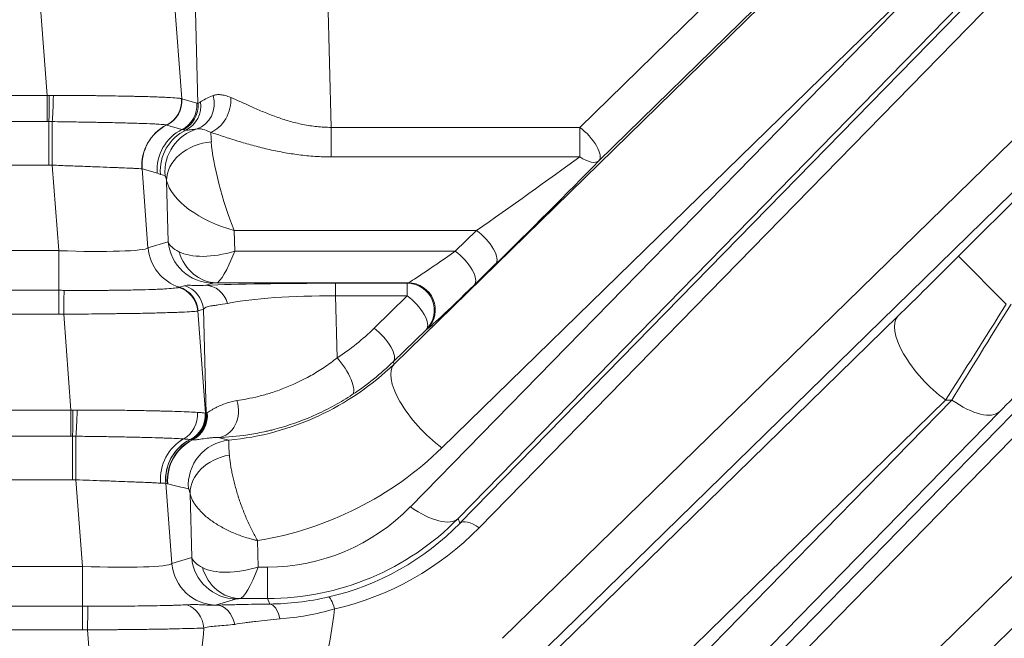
# Model space of a CAD drawing. Header units: millimetres. Extents: x 4 to 836, y 5 to 589.
# Tile 170 of 174: x 675.12 to 686.05, y 375.67 to 382.54. Entities that reach past the tile are written whole.
import ezdxf

# ---------------------------------------------------------------- set-up
doc = ezdxf.new("R2010")
doc.units = ezdxf.units.MM
doc.layers.add('1', color=7, linetype='Continuous', true_color=0xffffff)
doc.styles.add('ideas_simplex', font='simplex.shx')
doc.dimstyles.get("Standard").update_dxf_attribs({"dimtxt": 0.18, "dimasz": 0.18, "dimexe": 0.18, "dimexo": 0.0625, "dimgap": 0.09, "dimtad": 0, "dimtih": 1, "dimtoh": 1, "dimdec": 4, "dimzin": 0, "dimdsep": 46, "dimtxsty": 'Standard', "dimcen": 0.09, "dimadec": 0, "dimazin": 0, "dimtfac": 1, "dimtdec": 4, "dimtofl": 0, "dimtmove": 0, "dimatfit": 3, "dimfxl": 1, "dimtolj": 1, "dimtzin": 0, "dimarcsym": 0})

# ---------------------------------------------------------------- blocks, each defined once
blk = doc.blocks.new('_U13')
at = {"layer": '1', "color": 27, "lineweight": 13}
for p, q in [((654.348915, 333.91075), (672.699261, 414.651708)), ((672.699261, 414.651708), (674.699261, 414.651708))]:
    blk.add_line(p, q, dxfattribs=at)
at = {"layer": '1', "color": 27, "lineweight": 18}
for points in [[(656.964061, 345.417314), (657.113102, 348.459944), (658.144756, 348.225479)], [(656.011084, 341.224244), (655.862043, 338.181614), (654.830389, 338.416079)]]:
    blk.add_solid(points, dxfattribs=at)
at = {"layer": '1', "color": 87, "linetype": 'Continuous', "lineweight": 25, "char_height": 3, "attachment_point": 7, "line_spacing_factor": 1.204819, "style": 'ideas_simplex'}
for s, insert in [('\\W1.4646;n°5', (685.598261, 412.286708)), ('\\W1.1484;M', (676.358261, 412.286708)), ('\\W1.2250;4', (679.928261, 412.286708)), ('\\W0.9923;   DEPTH 6mm', (667.613261, 406.286708))]:
    blk.add_mtext(s, dxfattribs=dict(at, insert=insert))

msp = doc.modelspace()

# ---------------------------------------------------------------- linework, layer by layer
at = {"layer": '1', "color": 143, "linetype": 'Continuous', "lineweight": 13}
for p, q in [((680.006, 376.946), (688.441, 385.582)), ((681.48, 373.387), (693.391, 385.582)), ((688.653, 385.53), (680.218, 376.894)), ((680.478, 375.667), (690.571, 385.53)), ((693.603, 385.53), (681.692, 373.335)), ((690.783, 385.158), (680.69, 375.295)), ((685.539, 379.909), (690.796, 385.166)), ((678.532, 383.029), (678.576, 381.341)), ((681.335, 381.341), (683.062, 383.029)), ((677.098, 381.607), (677.064, 382.88)), ((679.455, 377.127), (685.022, 382.827)), ((684.967, 382.827), (679.805, 377.783)), ((675.424, 381.695), (675.343, 382.773)), ((676.831, 382.808), (676.918, 381.659)), ((679.274, 378.713), (683.337, 382.683)), ((685.552, 382.697), (679.985, 376.997)), ((683.274, 382.657), (681.547, 380.969)), ((683.99, 374.261), (692.378, 382.458)), ((692.59, 382.086), (684.202, 373.889)), ((668.873, 381.695), (675.424, 381.695)), ((675.424, 381.405), (675.424, 381.695)), ((676.918, 381.659), (677.085, 381.611)), ((675.424, 381.405), (668.873, 381.405)), ((675.443, 381.405), (675.443, 380.921)), ((676.92, 381.318), (676.753, 381.367)), ((678.576, 381.341), (681.335, 381.341)), ((678.576, 381.013), (678.576, 381.341)), ((681.335, 381.013), (681.335, 381.341)), ((681.335, 381.013), (678.576, 381.013)), ((675.443, 380.921), (668.855, 380.921)), ((675.552, 379.972), (675.48, 380.921)), ((676.477, 380.881), (676.543, 380.002)), ((676.647, 380.831), (676.479, 380.88)), ((676.732, 380.805), (676.682, 380.819)), ((676.768, 380.071), (676.75, 380.749)), ((680.19, 380.195), (677.5, 380.195)), ((677.5, 380.195), (677.506, 379.965)), ((679.954, 379.965), (680.19, 380.195)), ((676.543, 380.002), (676.768, 380.071)), ((668.746, 379.972), (675.552, 379.972)), ((675.552, 379.972), (675.552, 379.532)), ((677.506, 379.965), (679.954, 379.965)), ((685.539, 379.909), (686.069, 379.379)), ((680.402, 379.824), (680.166, 379.593)), ((676.892, 379.566), (676.948, 379.583)), ((677.264, 379.612), (677.184, 379.587)), ((679.432, 379.615), (677.303, 379.615)), ((678.625, 379.61), (679.421, 379.61)), ((678.625, 379.47), (678.625, 379.61)), ((679.421, 379.61), (679.432, 379.615)), ((679.421, 379.47), (679.421, 379.61)), ((668.746, 379.532), (675.552, 379.532)), ((675.552, 379.267), (675.552, 379.532)), ((679.421, 379.47), (678.625, 379.47)), ((678.625, 379.47), (678.643, 378.782)), ((679.052, 379.11), (679.421, 379.47)), ((677.158, 379.321), (677.101, 379.304)), ((677.188, 378.165), (677.158, 379.321)), ((675.552, 379.267), (668.746, 379.267)), ((675.688, 378.202), (675.608, 379.267)), ((677.096, 379.302), (677.181, 378.167)), ((680.729, 375.201), (684.865, 379.243)), ((679.645, 379.103), (679.633, 379.098)), ((679.633, 379.098), (679.264, 378.738)), ((679.264, 378.738), (679.274, 378.713)), ((680.9, 373.639), (685.465, 378.313)), ((685.395, 378.313), (681.259, 374.271)), ((685.465, 378.313), (685.395, 378.313)), ((668.609, 378.202), (675.688, 378.202)), ((675.688, 377.911), (675.688, 378.202)), ((685.995, 378.183), (681.43, 373.509)), ((675.688, 377.911), (668.609, 377.911)), ((675.706, 377.427), (675.706, 377.911)), ((675.706, 377.427), (668.591, 377.427)), ((675.817, 376.466), (675.744, 377.427)), ((676.741, 377.388), (676.808, 376.496)), ((677.029, 376.563), (677.01, 377.275)), ((679.985, 376.997), (680.006, 376.946)), ((677.76, 376.752), (677.767, 376.458)), ((676.808, 376.496), (677.029, 376.563)), ((668.481, 376.466), (675.817, 376.466)), ((675.817, 376.025), (675.817, 376.466)), ((677.767, 376.458), (677.869, 376.458)), ((677.869, 376.108), (677.869, 376.458)), ((677.525, 376.104), (677.305, 376.037)), ((677.869, 376.108), (677.564, 376.108)), ((677.894, 376.047), (677.869, 376.108)), ((668.481, 376.025), (675.817, 376.025)), ((675.817, 375.761), (675.817, 376.025)), ((675.817, 375.761), (668.481, 375.761)), ((675.947, 374.78), (675.872, 375.76))]:
    msp.add_line(p, q, dxfattribs=at)
for centre, major_axis, ratio, start_param, end_param in [((675.443, 381.674), (-0.002, -0.3), 0.014605, 0.454447, 1.641843), ((675.479, 381.674), (-0.006, -0.3), 0.044184, 0.456381, 1.644893), ((676.617, 381.635), (-0.044, -0.297), 0.993716, 0.611983, 1.798874), ((676.619, 381.635), (-0.068, -0.292), 0.995069, 0.693593, 1.88023), ((676.62, 381.635), (-0.084, -0.288), 0.995643, 0.74778, 1.93418), ((676.835, 381.581), (0.034, -0.298), 0.982269, 0.338228, 1.604787), ((677.003, 381.612), (0.051, -0.296), 0.915327, 0.125659, 1.692709), ((677.238, 381.562), (-0.121, -0.275), 0.688049, 0.568972, 2.263536), ((676.787, 381.586), (-0.084, -0.288), 0.995643, 0.74778, 1.93418), ((676.8, 381.582), (-0.098, -0.284), 0.995471, 0.795333, 1.981733), ((675.48, 380.956), (0.001, -0.5), 0.000077, 3.59751, 4.782202), ((676.973, 380.921), (-0.144, -0.479), 0.995612, 3.899122, 5.085129), ((676.975, 380.921), (-0.14, -0.48), 0.995643, 3.889417, 5.075773), ((677.143, 380.872), (-0.14, -0.48), 0.995643, 3.889373, 5.075773), ((677.178, 380.86), (0.14, 0.48), 0.995643, 0.730359, 1.93418), ((677.229, 380.845), (0.14, 0.48), 0.995643, 0.571952, 1.93418), ((681.335, 381.181), (-0.21, 0.215), 0.402972, 3.170199, 5.103517), ((677.246, 380.79), (-0.491, -0.093), 0.77245, 4.566424, 6.145514), ((677.249, 380.595), (-0.02, 0.75), 0.029238, 5.602995, 5.88071), ((677.5, 380.595), (-0.223, 0.749), 0.167328, 0.629667, 2.08325), ((680.717, 380.595), (-1.051, -0.75), 0.017505, 1.03314, 2.186692), ((680.929, 380.383), (-1.051, -1.05), 0.01851, 1.027137, 2.180688), ((681.335, 381.181), (0.215, -0.209), 0.433312, 5.112171, 6.254136), ((676.752, 380.555), (-0.021, 0.25), 0.087194, 5.596619, 6.249833), ((677.5, 380.595), (-0.744, 0.267), 0.48275, 0.288947, 1.74253), ((680.19, 380.036), (0.21, -0.215), 0.402972, 0.028606, 1.961924), ((675.541, 380.046), (-1.006, 0.038), 0.073389, 1.584419, 3.062485), ((677.04, 380.043), (0.146, -0.478), 0.996014, 4.49794, 5.68434), ((677.513, 380.111), (-0.75, -0.012), 0.344743, 0.106674, 0.57782), ((677.264, 380.111), (-0.146, 0.478), 0.996014, 1.356348, 2.843741), ((677.506, 380.365), (-0.731, -0.292), 0.480074, 0.398667, 1.381103), ((677.303, 380.115), (-0.024, 0.499), 0.878584, 1.845316, 3.086754), ((677.506, 380.365), (-0.213, -0.749), 0.16115, 0.071877, 1.054313), ((680.481, 380.365), (-1.051, -0.75), 0.017505, 0.050704, 1.03314), ((679.954, 379.805), (0.21, -0.215), 0.402972, 0.028606, 1.961924), ((685.492, 379.909), (-1.251, -1.25), 0.01851, 1.027137, 1.589317), ((676.798, 379.277), (0.136, -0.268), 0.995564, 1.18467, 2.373815), ((676.803, 379.28), (0.088, -0.287), 0.996014, 1.356348, 2.542747), ((676.86, 379.297), (0.088, -0.287), 0.996014, 1.356348, 2.542747), ((678.652, 379.553), (-1.801, 0.001), 0.031454, 4.727263, 5.665979), ((677.184, 379.287), (0.013, -0.3), 0.858349, 1.869708, 3.09055), ((677.513, 379.611), (-0.25, 0), 0.031454, 5.7097, 6.180846), ((679.421, 379.31), (0.115, -0.277), 0.997667, 0.393526, 2.748067), ((679.432, 379.315), (0.115, -0.277), 0.997667, 0.393526, 2.748067), ((680.693, 380.153), (-1.051, -1.05), 0.01851, 0.0447, 1.027137), ((675.608, 379.246), (-0.004, -0.3), 0.000932, 3.454247, 4.642582), ((678.652, 379.254), (-1.501, 0.01), 0.144199, 4.731152, 5.669868), ((679.421, 379.31), (0.21, -0.215), 0.402972, 0.028606, 1.961924), ((686.023, 379.379), (-1.25, -2), 0.016642, 1.019021, 1.581201), ((686.17, 379.379), (-1.25, -2), 0.016642, 4.722794, 5.284974), ((685.395, 378.713), (0.524, -0.536), 0.402972, 3.170199, 5.103517), ((677.156, 380.989), (-2.653, -0.511), 0.98281, 1.967326, 2.162404), ((679.052, 378.95), (-0.21, 0.215), 0.402972, 3.170199, 5.103517), ((678.643, 378.622), (-0.165, 0.251), 0.326637, 3.170991, 5.174313), ((686.7, 378.849), (-1.251, -1.25), 0.01851, 4.730909, 5.29309), ((677.171, 380.793), (-2.949, -0.564), 0.978608, 1.475754, 2.162892), ((677.156, 380.83), (-2.947, -0.57), 0.984491, 1.966991, 2.162069), ((679.805, 378.183), (0.524, -0.536), 0.402972, 3.170199, 5.103517), ((677.304, 378.197), (-0.008, 0.3), 0.813973, 3.187775, 5.062913), ((685.465, 378.713), (-0.537, 0.524), 0.410893, 1.952429, 3.112876), ((675.706, 378.181), (-0.002, -0.3), 0.014605, 0.454447, 1.641843), ((675.743, 378.18), (-0.006, -0.3), 0.044184, 0.456381, 1.644893), ((676.812, 378.147), (-0.017, -0.299), 0.935903, 0.533754, 1.720236), ((676.881, 378.143), (0.037, 0.298), 0.993647, 3.731323, 4.918266), ((676.88, 378.143), (0.033, 0.298), 0.992902, 3.718241, 4.90519), ((676.884, 378.142), (-0.083, -0.288), 0.995657, 0.743635, 1.930035), ((676.89, 378.14), (0.085, 0.288), 0.995635, 3.891813, 5.078213), ((676.901, 378.139), (0.013, 0.3), 0.991805, 3.647782, 4.860853), ((676.906, 378.139), (-0.007, 0.3), 0.98984, 3.578323, 4.803505), ((675.744, 377.462), (-0.001, 0.5), 0.000077, 0.455917, 1.640609), ((677.152, 377.438), (0.036, 0.499), 0.938818, 0.547264, 1.733597), ((677.236, 377.429), (0.123, 0.485), 0.995093, 0.714697, 1.900657), ((677.237, 377.429), (0.135, 0.481), 0.995673, 0.739027, 1.924991), ((677.255, 377.423), (0.133, 0.482), 0.995688, 0.731205, 1.92025), ((677.259, 377.422), (0.124, 0.484), 0.995743, 0.710839, 1.90235), ((677.489, 377.369), (0.101, 0.49), 0.995869, 0.303204, 1.855151), ((677.138, 380.873), (-3.107, 2.322), 0.675351, 2.091371, 2.125178), ((677.507, 377.316), (0.491, 0.095), 0.78085, 1.54186, 3.001624), ((677.171, 380.393), (-3.685, -0.71), 0.98281, 1.54144, 2.162404), ((676.641, 380.832), (-3.534, 2.573), 0.711936, 2.079463, 2.13742), ((677.853, 378.746), (-0.46, 2.243), 0.981792, 2.942892, 3.728006), ((679.455, 377.527), (-0.537, 0.524), 0.410893, 1.952429, 3.112876), ((677.853, 379.146), (-0.605, 2.979), 0.986374, 2.943826, 3.728941), ((677.869, 379.108), (-0.616, 2.996), 0.97997, 3.163609, 3.727808), ((680.218, 376.734), (-0.215, 0.21), 0.410893, 5.094022, 6.254469), ((677.869, 379.268), (-0.675, 3.29), 0.981792, 3.163807, 3.728006), ((675.806, 376.54), (-1.006, 0.038), 0.073389, 1.584419, 3.062485), ((677.305, 376.536), (-0.146, 0.478), 0.996014, 1.356348, 2.843741), ((677.774, 376.603), (-0.75, -0.012), 0.344743, 0.106674, 0.57782), ((677.525, 376.604), (-0.146, 0.478), 0.996014, 1.356348, 2.843741), ((677.767, 376.857), (-0.731, -0.292), 0.480074, 0.398667, 1.381103), ((677.564, 376.607), (-0.024, 0.499), 0.878584, 1.845316, 3.086754), ((677.767, 376.857), (-0.213, -0.749), 0.16115, 0.071877, 1.054313), ((677.774, 376.103), (-0.25, 0), 0.031454, 5.7097, 6.180846), ((677.894, 375.747), (0.004, -0.3), 0.431916, 2.030565, 3.112565), ((678.615, 375.833), (-0.067, 0.292), 0.139135, 5.25878, 6.254992), ((675.872, 375.739), (-0.004, -0.3), 0.000932, 3.454247, 4.642582), ((676.906, 375.751), (0.018, -0.299), 0.865443, 1.618775, 2.80586), ((675.806, 376.04), (-1.504, 0), 0.026222, 3.03572, 3.056099), ((677.302, 375.736), (0.008, -0.3), 0.714578, 1.843542, 3.104165), ((675.646, 377.85), (-0.61, 5.359), 0.555322, 4.065229, 4.296156), ((675.646, 378.649), (-0.489, 5.474), 0.272631, 3.903241, 4.136783)]:
    msp.add_ellipse(centre, major_axis=major_axis, ratio=ratio, start_param=start_param, end_param=end_param, dxfattribs=at)
for points in [[(675.424, 381.695), (675.432, 381.696), (675.44, 381.696), (675.447, 381.696)], [(675.447, 381.696), (675.462, 381.696), (675.478, 381.696), (675.493, 381.696)], [(676.914, 381.66), (676.915, 381.66), (676.916, 381.66), (676.917, 381.66)], [(676.917, 381.66), (676.917, 381.659), (676.917, 381.659), (676.918, 381.659)], [(677.098, 381.607), (677.104, 381.61), (677.113, 381.616), (677.126, 381.624)], [(677.085, 381.611), (677.089, 381.609), (677.093, 381.608), (677.098, 381.607)], [(675.443, 381.405), (675.437, 381.405), (675.43, 381.405), (675.424, 381.405)], [(675.48, 381.405), (675.467, 381.405), (675.455, 381.405), (675.443, 381.405)], [(676.753, 381.367), (676.752, 381.367), (676.751, 381.367), (676.751, 381.368)], [(676.753, 381.367), (676.753, 381.367), (676.753, 381.367), (676.753, 381.367)], [(676.933, 381.314), (676.929, 381.316), (676.925, 381.317), (676.92, 381.318)], [(676.964, 381.31), (676.951, 381.31), (676.941, 381.312), (676.933, 381.314)], [(675.48, 380.921), (675.468, 380.921), (675.455, 380.921), (675.443, 380.921)], [(676.479, 380.88), (676.478, 380.88), (676.478, 380.88), (676.477, 380.881)], [(676.682, 380.819), (676.676, 380.821), (676.664, 380.825), (676.652, 380.829), (676.647, 380.831)], [(676.885, 379.564), (676.888, 379.564), (676.89, 379.565), (676.892, 379.566)], [(675.552, 379.532), (675.572, 379.532), (675.592, 379.531), (675.611, 379.531)], [(675.608, 379.267), (675.589, 379.267), (675.571, 379.267), (675.552, 379.267)], [(677.101, 379.304), (677.099, 379.303), (677.098, 379.303), (677.096, 379.302)], [(675.688, 378.202), (675.696, 378.202), (675.703, 378.202), (675.711, 378.202)], [(675.711, 378.202), (675.726, 378.202), (675.742, 378.202), (675.757, 378.202)], [(677.178, 378.168), (677.179, 378.167), (677.18, 378.167), (677.181, 378.167)], [(677.181, 378.167), (677.184, 378.166), (677.186, 378.165), (677.188, 378.165)], [(677.188, 378.165), (677.191, 378.166), (677.193, 378.168), (677.197, 378.171)], [(677.197, 378.171), (677.198, 378.171), (677.2, 378.172), (677.201, 378.173)], [(675.706, 377.911), (675.7, 377.911), (675.694, 377.911), (675.688, 377.911)], [(675.744, 377.911), (675.731, 377.911), (675.719, 377.911), (675.706, 377.911)], [(677.014, 377.875), (677.008, 377.876), (676.989, 377.878), (676.958, 377.88), (676.94, 377.881)], [(677.017, 377.874), (677.016, 377.875), (677.015, 377.875), (677.014, 377.875)], [(677.014, 377.875), (677.014, 377.875), (677.014, 377.875), (677.014, 377.875)], [(677.024, 377.873), (677.022, 377.873), (677.019, 377.874), (677.017, 377.874)], [(677.034, 377.871), (677.03, 377.871), (677.027, 377.872), (677.024, 377.873)], [(677.038, 377.87), (677.037, 377.87), (677.035, 377.87), (677.034, 377.871)], [(675.744, 377.427), (675.731, 377.427), (675.719, 377.427), (675.706, 377.427)], [(676.74, 377.388), (676.736, 377.388), (676.723, 377.389), (676.699, 377.39), (676.684, 377.39)], [(676.741, 377.388), (676.741, 377.388), (676.74, 377.388), (676.74, 377.388)], [(676.759, 377.383), (676.753, 377.384), (676.747, 377.386), (676.741, 377.388)], [(676.762, 377.382), (676.761, 377.382), (676.76, 377.382), (676.759, 377.383)], [(675.817, 376.025), (675.836, 376.025), (675.856, 376.025), (675.876, 376.025)], [(675.872, 375.76), (675.854, 375.761), (675.835, 375.761), (675.817, 375.761)]]:
    msp.add_open_spline(points, degree=3, dxfattribs=at)
for points, knots in [([(675.493, 381.696), (675.582, 381.696), (675.669, 381.695), (675.798, 381.694), (675.84, 381.694), (675.903, 381.693), (675.924, 381.693), (675.966, 381.693), (675.986, 381.693), (676.089, 381.691), (676.166, 381.69), (676.277, 381.688), (676.313, 381.687), (676.365, 381.686), (676.382, 381.686), (676.416, 381.685), (676.433, 381.685), (676.514, 381.683), (676.572, 381.681), (676.651, 381.678), (676.676, 381.677), (676.723, 381.675), (676.745, 381.674), (676.804, 381.671), (676.837, 381.669), (676.874, 381.666), (676.885, 381.665), (676.898, 381.663), (676.902, 381.662), (676.909, 381.661), (676.912, 381.661), (676.914, 381.66)], [0, 0, 0, 0, 0.125, 0.125, 0.1875, 0.1875, 0.21875, 0.21875, 0.25, 0.25, 0.375, 0.375, 0.4375, 0.4375, 0.46875, 0.46875, 0.5, 0.5, 0.625, 0.625, 0.6875, 0.6875, 0.75, 0.75, 0.875, 0.875, 0.9375, 0.9375, 0.96875, 0.96875, 1, 1, 1, 1]), ([(677.126, 381.624), (677.141, 381.633), (677.16, 381.644), (677.206, 381.668), (677.233, 381.681), (677.265, 381.694)], [0, 0, 0, 0, 0.5, 0.5, 1, 1, 1, 1]), ([(677.265, 381.694), (677.277, 381.699), (677.29, 381.702), (677.311, 381.704), (677.318, 381.705), (677.333, 381.705), (677.341, 381.704), (677.366, 381.702), (677.383, 381.699), (677.42, 381.689), (677.44, 381.682), (677.461, 381.673)], [0, 0, 0, 0, 0.25, 0.25, 0.375, 0.375, 0.5, 0.5, 0.75, 0.75, 1, 1, 1, 1]), ([(677.461, 381.673), (677.496, 381.658), (677.533, 381.642), (677.611, 381.607), (677.652, 381.588), (677.715, 381.56), (677.737, 381.55), (677.781, 381.531), (677.803, 381.521), (677.872, 381.493), (677.918, 381.475), (678.013, 381.441), (678.061, 381.425), (678.16, 381.396), (678.211, 381.384), (678.288, 381.368), (678.314, 381.364), (678.366, 381.355), (678.392, 381.352), (678.47, 381.344), (678.523, 381.341), (678.576, 381.341)], [0, 0, 0, 0, 0.125, 0.125, 0.25, 0.25, 0.3125, 0.3125, 0.375, 0.375, 0.5, 0.5, 0.625, 0.625, 0.75, 0.75, 0.8125, 0.8125, 0.875, 0.875, 1, 1, 1, 1]), ([(676.751, 381.368), (676.743, 381.369), (676.728, 381.371), (676.695, 381.374), (676.682, 381.374), (676.661, 381.376), (676.653, 381.376), (676.637, 381.377), (676.629, 381.378), (676.584, 381.38), (676.543, 381.382), (676.472, 381.384), (676.447, 381.385), (676.395, 381.387), (676.366, 381.388), (676.279, 381.39), (676.217, 381.392), (676.118, 381.394), (676.084, 381.395), (676.031, 381.396), (676.013, 381.396), (675.977, 381.397), (675.959, 381.397), (675.868, 381.399), (675.793, 381.4), (675.677, 381.402), (675.638, 381.403), (675.559, 381.404), (675.519, 381.404), (675.48, 381.405)], [0, 0, 0, 0, 0.125, 0.125, 0.1875, 0.1875, 0.21875, 0.21875, 0.25, 0.25, 0.375, 0.375, 0.4375, 0.4375, 0.5, 0.5, 0.625, 0.625, 0.6875, 0.6875, 0.71875, 0.71875, 0.75, 0.75, 0.875, 0.875, 0.9375, 0.9375, 1, 1, 1, 1]), ([(677.088, 381.324), (677.06, 381.321), (677.036, 381.317), (676.995, 381.312), (676.978, 381.311), (676.964, 381.31)], [0, 0, 0, 0, 0.5, 0.5, 1, 1, 1, 1]), ([(677.238, 381.286), (677.207, 381.301), (677.178, 381.312), (677.147, 381.32), (677.141, 381.322), (677.129, 381.324), (677.123, 381.325), (677.107, 381.326), (677.097, 381.326), (677.088, 381.324)], [0, 0, 0, 0, 0.5, 0.5, 0.625, 0.625, 0.75, 0.75, 1, 1, 1, 1]), ([(678.576, 381.013), (678.516, 381.013), (678.397, 381.017), (678.278, 381.029), (678.16, 381.044), (678.101, 381.053), (677.985, 381.074), (677.928, 381.086), (677.814, 381.112), (677.758, 381.127), (677.675, 381.149), (677.648, 381.157), (677.593, 381.173), (677.566, 381.181), (677.486, 381.206), (677.435, 381.222), (677.334, 381.255), (677.285, 381.271), (677.238, 381.286)], [0, 0, 0, 0, 0.125, 0.25, 0.25, 0.375, 0.375, 0.5, 0.5, 0.625, 0.625, 0.6875, 0.6875, 0.75, 0.75, 0.875, 0.875, 1, 1, 1, 1]), ([(676.477, 380.881), (676.472, 380.881), (676.46, 380.882), (676.435, 380.883), (676.426, 380.884), (676.409, 380.885), (676.403, 380.885), (676.391, 380.886), (676.384, 380.886), (676.35, 380.887), (676.318, 380.889), (676.262, 380.891), (676.242, 380.892), (676.211, 380.893), (676.2, 380.894), (676.178, 380.895), (676.167, 380.895), (676.11, 380.897), (676.061, 380.899), (675.995, 380.902), (675.982, 380.902), (675.955, 380.903), (675.941, 380.904), (675.9, 380.905), (675.871, 380.907), (675.785, 380.91), (675.726, 380.912), (675.635, 380.915), (675.604, 380.916), (675.542, 380.919), (675.511, 380.92), (675.48, 380.921)], [0, 0, 0, 0, 0.125, 0.125, 0.1875, 0.1875, 0.21875, 0.21875, 0.25, 0.25, 0.375, 0.375, 0.4375, 0.4375, 0.46875, 0.46875, 0.5, 0.5, 0.625, 0.625, 0.65625, 0.65625, 0.6875, 0.6875, 0.75, 0.75, 0.875, 0.875, 0.9375, 0.9375, 1, 1, 1, 1]), ([(675.611, 379.531), (675.631, 379.531), (675.651, 379.531), (675.691, 379.531), (675.71, 379.531), (675.769, 379.531), (675.808, 379.53), (675.924, 379.53), (675.999, 379.531), (676.09, 379.531), (676.109, 379.531), (676.145, 379.532), (676.198, 379.532), (676.249, 379.533), (676.349, 379.534), (676.411, 379.536), (676.528, 379.539), (676.581, 379.54), (676.652, 379.543), (676.674, 379.544), (676.705, 379.546), (676.715, 379.546), (676.735, 379.547), (676.744, 379.548), (676.788, 379.551), (676.817, 379.553), (676.85, 379.557), (676.86, 379.558), (676.871, 379.56), (676.875, 379.561), (676.881, 379.562), (676.883, 379.563), (676.885, 379.564)], [0, 0, 0, 0, 0.03125, 0.03125, 0.0625, 0.0625, 0.125, 0.125, 0.25, 0.25, 0.28125, 0.28125, 0.3125, 0.375, 0.375, 0.5, 0.5, 0.625, 0.625, 0.6875, 0.6875, 0.71875, 0.71875, 0.75, 0.75, 0.875, 0.875, 0.9375, 0.9375, 0.96875, 0.96875, 1, 1, 1, 1]), ([(676.948, 379.583), (676.956, 379.585), (676.966, 379.587), (676.992, 379.588), (677.009, 379.587), (677.047, 379.586), (677.07, 379.585), (677.122, 379.585), (677.151, 379.585), (677.184, 379.587)], [0, 0, 0, 0, 0.25, 0.25, 0.5, 0.5, 0.75, 0.75, 1, 1, 1, 1]), ([(677.426, 379.386), (677.388, 379.379), (677.353, 379.373), (677.306, 379.367), (677.292, 379.365), (677.265, 379.361), (677.253, 379.36), (677.22, 379.354), (677.202, 379.349), (677.174, 379.337), (677.164, 379.33), (677.158, 379.321)], [0, 0, 0, 0, 0.25, 0.25, 0.375, 0.375, 0.5, 0.5, 0.75, 0.75, 1, 1, 1, 1]), ([(677.096, 379.302), (677.094, 379.301), (677.091, 379.301), (677.085, 379.3), (677.081, 379.299), (677.069, 379.298), (677.059, 379.297), (677.022, 379.294), (676.989, 379.292), (676.938, 379.289), (676.927, 379.289), (676.905, 379.288), (676.87, 379.287), (676.805, 379.285), (676.747, 379.283), (676.685, 379.281), (676.652, 379.28), (676.549, 379.278), (676.476, 379.276), (676.359, 379.274), (676.319, 379.274), (676.257, 379.273), (676.236, 379.273), (676.193, 379.272), (676.172, 379.272), (676.064, 379.27), (675.975, 379.269), (675.839, 379.268), (675.794, 379.268), (675.724, 379.267), (675.701, 379.267), (675.654, 379.267), (675.631, 379.267), (675.608, 379.267)], [0, 0, 0, 0, 0.03125, 0.03125, 0.0625, 0.0625, 0.125, 0.125, 0.25, 0.25, 0.28125, 0.28125, 0.3125, 0.375, 0.4375, 0.4375, 0.5, 0.5, 0.625, 0.625, 0.6875, 0.6875, 0.71875, 0.71875, 0.75, 0.75, 0.875, 0.875, 0.9375, 0.9375, 0.96875, 0.96875, 1, 1, 1, 1]), ([(677.53, 378.306), (677.602, 378.317), (677.683, 378.332), (677.815, 378.365), (677.861, 378.378), (677.931, 378.4), (677.955, 378.408), (678.004, 378.425), (678.028, 378.434), (678.15, 378.482), (678.25, 378.528), (678.374, 378.598), (678.399, 378.613), (678.448, 378.644), (678.473, 378.659), (678.547, 378.709), (678.596, 378.744), (678.643, 378.782)], [0, 0, 0, 0, 0.25, 0.25, 0.375, 0.375, 0.4375, 0.4375, 0.5, 0.5, 0.75, 0.75, 0.8125, 0.8125, 0.875, 0.875, 1, 1, 1, 1]), ([(678.81, 378.373), (678.747, 378.331), (678.682, 378.292), (678.584, 378.238), (678.551, 378.22), (678.485, 378.187), (678.452, 378.171), (678.287, 378.096), (678.155, 378.048), (677.993, 378), (677.961, 377.991), (677.912, 377.979), (677.896, 377.975), (677.864, 377.968), (677.785, 377.95), (677.709, 377.936), (677.532, 377.909), (677.422, 377.901), (677.323, 377.897)], [0, 0, 0, 0, 0.125, 0.125, 0.1875, 0.1875, 0.25, 0.25, 0.5, 0.5, 0.5625, 0.5625, 0.59375, 0.59375, 0.625, 0.75, 0.75, 1, 1, 1, 1]), ([(677.201, 378.173), (677.212, 378.181), (677.227, 378.19), (677.256, 378.207), (677.266, 378.213), (677.289, 378.225), (677.302, 378.231), (677.342, 378.251), (677.373, 378.264), (677.426, 378.282), (677.445, 378.287), (677.485, 378.298), (677.507, 378.302), (677.53, 378.306)], [0, 0, 0, 0, 0.25, 0.25, 0.375, 0.375, 0.5, 0.5, 0.75, 0.75, 0.875, 0.875, 1, 1, 1, 1]), ([(675.757, 378.202), (675.83, 378.202), (675.902, 378.202), (676.044, 378.201), (676.114, 378.2), (676.2, 378.199), (676.218, 378.199), (676.252, 378.199), (676.269, 378.199), (676.319, 378.198), (676.352, 378.198), (676.448, 378.196), (676.51, 378.195), (676.598, 378.193), (676.627, 378.193), (676.669, 378.192), (676.682, 378.191), (676.71, 378.191), (676.723, 378.19), (676.788, 378.189), (676.836, 378.187), (676.924, 378.184), (676.964, 378.183), (677.035, 378.179), (677.066, 378.178), (677.092, 378.176)], [0, 0, 0, 0, 0.125, 0.125, 0.25, 0.25, 0.28125, 0.28125, 0.3125, 0.3125, 0.375, 0.375, 0.5, 0.5, 0.5625, 0.5625, 0.59375, 0.59375, 0.625, 0.625, 0.75, 0.75, 0.875, 0.875, 1, 1, 1, 1]), ([(677.092, 378.176), (677.113, 378.174), (677.131, 378.173), (677.159, 378.171), (677.17, 378.169), (677.177, 378.168)], [0, 0, 0, 0, 0.5, 0.5, 1, 1, 1, 1]), ([(677.177, 378.168), (677.177, 378.168), (677.177, 378.168), (677.178, 378.168), (677.178, 378.168), (677.178, 378.168)], [0, 0, 0, 0, 0.477413, 0.477413, 1, 1, 1, 1]), ([(676.94, 377.881), (676.917, 377.883), (676.863, 377.886), (676.792, 377.889), (676.732, 377.891), (676.712, 377.891), (676.668, 377.893), (676.646, 377.894), (676.576, 377.896), (676.526, 377.897), (676.447, 377.899), (676.42, 377.9), (676.364, 377.901), (676.335, 377.902), (676.248, 377.903), (676.189, 377.904), (676.097, 377.906), (676.066, 377.907), (676.003, 377.908), (675.97, 377.908), (675.874, 377.909), (675.809, 377.91), (675.744, 377.911)], [0, 0, 0, 0, 0.125, 0.25, 0.25, 0.3125, 0.3125, 0.375, 0.375, 0.5, 0.5, 0.5625, 0.5625, 0.625, 0.625, 0.75, 0.75, 0.8125, 0.8125, 0.875, 0.875, 1, 1, 1, 1]), ([(677.323, 377.897), (677.303, 377.897), (677.285, 377.897), (677.251, 377.894), (677.235, 377.893), (677.19, 377.888), (677.164, 377.884), (677.129, 377.879), (677.119, 377.878), (677.099, 377.875), (677.089, 377.873), (677.064, 377.871), (677.05, 377.87), (677.038, 377.87)], [0, 0, 0, 0, 0.125, 0.125, 0.25, 0.25, 0.5, 0.5, 0.625, 0.625, 0.75, 0.75, 1, 1, 1, 1]), ([(677.44, 377.866), (677.439, 377.865), (677.439, 377.856), (677.439, 377.835), (677.44, 377.814), (677.44, 377.806), (677.441, 377.789), (677.442, 377.779), (677.443, 377.75), (677.445, 377.727), (677.447, 377.701)], [0, 0, 0, 0, 0.25, 0.5, 0.5, 0.625, 0.625, 0.75, 0.75, 1, 1, 1, 1]), ([(677.447, 377.701), (677.449, 377.672), (677.452, 377.64), (677.46, 377.588), (677.463, 377.57), (677.47, 377.533), (677.474, 377.514), (677.486, 377.455), (677.496, 377.415), (677.518, 377.33), (677.531, 377.287), (677.551, 377.222), (677.558, 377.201), (677.573, 377.157), (677.581, 377.135), (677.606, 377.07), (677.623, 377.027), (677.65, 376.965), (677.66, 376.945), (677.679, 376.904), (677.688, 376.884), (677.708, 376.845), (677.718, 376.826), (677.734, 376.798), (677.739, 376.788), (677.749, 376.77), (677.755, 376.761), (677.76, 376.752)], [0, 0, 0, 0, 0.125, 0.125, 0.1875, 0.1875, 0.25, 0.25, 0.375, 0.375, 0.5, 0.5, 0.5625, 0.5625, 0.625, 0.625, 0.75, 0.75, 0.8125, 0.8125, 0.875, 0.875, 0.9375, 0.9375, 0.96875, 0.96875, 1, 1, 1, 1]), ([(676.684, 377.39), (676.667, 377.391), (676.646, 377.392), (676.609, 377.394), (676.595, 377.395), (676.567, 377.396), (676.552, 377.397), (676.506, 377.398), (676.472, 377.4), (676.417, 377.402), (676.398, 377.403), (676.358, 377.404), (676.338, 377.405), (676.275, 377.408), (676.231, 377.409), (676.163, 377.412), (676.14, 377.413), (676.092, 377.415), (676.068, 377.415), (675.995, 377.418), (675.896, 377.422), (675.795, 377.425), (675.744, 377.427)], [0, 0, 0, 0, 0.125, 0.125, 0.1875, 0.1875, 0.25, 0.25, 0.375, 0.375, 0.4375, 0.4375, 0.5, 0.5, 0.625, 0.625, 0.6875, 0.6875, 0.75, 0.75, 0.875, 1, 1, 1, 1]), ([(677.01, 377.275), (677.009, 377.283), (677.007, 377.291), (677.004, 377.304), (677.002, 377.309), (676.998, 377.323), (676.995, 377.328), (676.993, 377.328)], [0, 0, 0, 0, 0.25, 0.25, 0.5, 0.5, 1, 1, 1, 1]), ([(677.01, 377.275), (677.016, 377.249), (677.025, 377.223), (677.046, 377.183), (677.054, 377.169), (677.072, 377.142), (677.082, 377.129), (677.114, 377.089), (677.14, 377.062), (677.197, 377.011), (677.229, 376.986), (677.28, 376.951), (677.297, 376.939), (677.334, 376.917), (677.353, 376.906), (677.411, 376.874), (677.452, 376.854), (677.515, 376.828), (677.537, 376.819), (677.581, 376.803), (677.603, 376.795), (677.647, 376.781), (677.67, 376.775), (677.703, 376.766), (677.715, 376.763), (677.737, 376.757), (677.748, 376.755), (677.76, 376.752)], [0, 0, 0, 0, 0.125, 0.125, 0.1875, 0.1875, 0.25, 0.25, 0.375, 0.375, 0.5, 0.5, 0.5625, 0.5625, 0.625, 0.625, 0.75, 0.75, 0.8125, 0.8125, 0.875, 0.875, 0.9375, 0.9375, 0.96875, 0.96875, 1, 1, 1, 1]), ([(675.876, 376.025), (675.932, 376.025), (675.987, 376.024), (676.069, 376.024), (676.097, 376.024), (676.151, 376.024), (676.178, 376.024), (676.258, 376.024), (676.362, 376.025), (676.46, 376.026), (676.532, 376.027), (676.556, 376.027), (676.602, 376.028), (676.625, 376.028), (676.69, 376.03), (676.731, 376.03), (676.79, 376.032), (676.809, 376.033), (676.846, 376.034), (676.864, 376.035), (676.915, 376.036), (676.946, 376.038), (676.975, 376.039)], [0, 0, 0, 0, 0.125, 0.125, 0.1875, 0.1875, 0.25, 0.25, 0.375, 0.5, 0.5, 0.5625, 0.5625, 0.625, 0.625, 0.75, 0.75, 0.8125, 0.8125, 0.875, 0.875, 1, 1, 1, 1]), ([(676.975, 376.039), (677.002, 376.041), (677.029, 376.042), (677.083, 376.041), (677.109, 376.041), (677.163, 376.038), (677.19, 376.037), (677.245, 376.035), (677.273, 376.035), (677.302, 376.036)], [0, 0, 0, 0, 0.25, 0.25, 0.5, 0.5, 0.75, 0.75, 1, 1, 1, 1]), ([(678.615, 375.993), (678.511, 375.963), (678.408, 375.939), (678.206, 375.903), (678.106, 375.89), (678.009, 375.882)], [0, 0, 0, 0, 0.5, 0.5, 1, 1, 1, 1]), ([(678.009, 375.882), (677.913, 375.874), (677.824, 375.865), (677.719, 375.852), (677.698, 375.85), (677.658, 375.844), (677.638, 375.842), (677.579, 375.834), (677.542, 375.828), (677.506, 375.822)], [0, 0, 0, 0, 0.5, 0.5, 0.625, 0.625, 0.75, 0.75, 1, 1, 1, 1]), ([(677.164, 375.781), (677.131, 375.78), (677.095, 375.779), (677.035, 375.777), (677.014, 375.776), (676.971, 375.775), (676.949, 375.775), (676.88, 375.773), (676.832, 375.772), (676.755, 375.77), (676.715, 375.77), (676.674, 375.769), (676.646, 375.768), (676.632, 375.768), (676.561, 375.767), (676.445, 375.765), (676.322, 375.764), (676.244, 375.763), (676.228, 375.763), (676.196, 375.763), (676.18, 375.762), (676.132, 375.762), (676.1, 375.762), (676.003, 375.761), (675.938, 375.761), (675.872, 375.76)], [0, 0, 0, 0, 0.125, 0.125, 0.1875, 0.1875, 0.25, 0.25, 0.375, 0.375, 0.4375, 0.46875, 0.46875, 0.5, 0.5, 0.625, 0.75, 0.75, 0.78125, 0.78125, 0.8125, 0.8125, 0.875, 0.875, 1, 1, 1, 1]), ([(677.506, 375.822), (677.473, 375.817), (677.441, 375.814), (677.379, 375.809), (677.349, 375.807), (677.292, 375.803), (677.265, 375.801), (677.213, 375.793), (677.188, 375.788), (677.164, 375.781)], [0, 0, 0, 0, 0.25, 0.25, 0.5, 0.5, 0.75, 0.75, 1, 1, 1, 1])]:
    msp.add_open_spline(points, degree=3, knots=knots, dxfattribs=at)
at = {"layer": '1', "color": 143, "linetype": 'Continuous', "lineweight": 18}
for points, knots in [([(677.302, 376.036), (677.344, 376.037), (677.388, 376.038), (677.458, 376.04), (677.481, 376.04), (677.53, 376.041), (677.554, 376.042), (677.678, 376.044), (677.783, 376.046), (677.894, 376.047)], [0, 0, 0, 0, 0.25, 0.25, 0.375, 0.375, 0.5, 0.5, 1, 1, 1, 1]), ([(677.894, 376.047), (677.999, 376.049), (678.106, 376.055), (678.324, 376.081), (678.436, 376.1), (678.549, 376.126)], [0, 0, 0, 0, 0.5, 0.5, 1, 1, 1, 1])]:
    msp.add_open_spline(points, degree=3, knots=knots, dxfattribs=at)

# ---------------------------------------------------------------- dimensions: what is measured, and where the dimension line sits
at = {"layer": '1', "color": 87, "linetype": 'Continuous', "lineweight": 25}
dim = msp.add_diameter_dim_2p(p1=(656.011, 341.224), p2=(656.964, 345.417), text=' \\C87;M\\C87;4 \\C87;{\\H1.00x;\\Fsimplex.shx;n°5\\Fsimplex.shx;}\\C87;\\P\\C87;{\\H1.00x;\\Fsimplex.shx;   DEPTH 6mm\\Fsimplex.shx;}\\C87;', dimstyle='Standard', override={"dimtxt": 3, "dimasz": 3, "dimexe": 2, "dimexo": 2.5, "dimgap": 1.5, "dimtih": 1, "dimtoh": 1, "dimdec": 2, "dimlfac": 1, "dimzin": 8, "dimdsep": 44, "dimlunit": 2, "dimpost": '', "dimtxsty": 'ideas_simplex', "dimsah": 1, "dimse1": 0, "dimse2": 0, "dimsd1": 0, "dimsd2": 0, "dimclrd": 27, "dimclre": 152, "dimclrt": 87, "dimtol": 0, "dimtm": -0.1, "dimtfac": 0.5, "dimtdec": 2, "dimtofl": 1, "dimtmove": 0, "dimatfit": 2, "dimtzin": 8, "dimlwd": 13, "dimlwe": 13}, dxfattribs=at)
dim.commit()
dim.dimension.update_dxf_attribs({"geometry": '_U13', "text_midpoint": (685.124, 411.652), "dimtype": 163})

doc.saveas('drawing.dxf')
